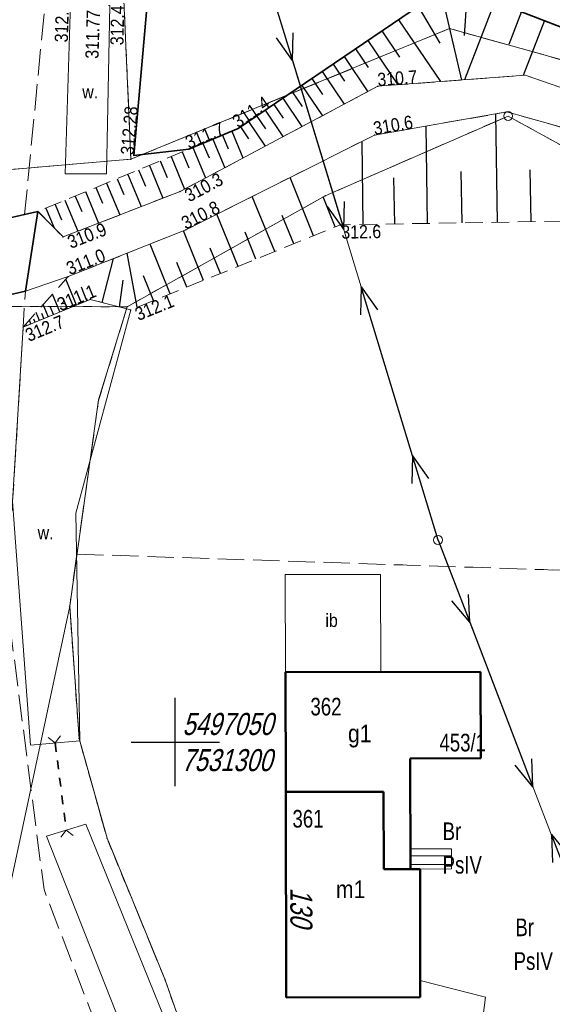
# Model space of a CAD drawing. Header units: metres. Extents: x 7523615 to 7533948, y 5492686 to 5502120.
# Tile 205 of 256: x 7531291 to 7531321, y 5497035 to 5497091. Entities that reach past the tile are written whole.
import ezdxf
from ezdxf.enums import TextEntityAlignment as Align

# ---------------------------------------------------------------- set-up
doc = ezdxf.new("R2010")
doc.units = ezdxf.units.M
for name, pattern in [('1.0_0.5', [1.5, 1, -0.5]), ('1.5_0.5', [2, 1.5, -0.5]), ('219-500', [0]), ('egkk-500', [2, 1.5, -0.5]), ('egug-500', [1, 0.5, -0.5]), ('otkz_500', [1, 0.5, -0.5]), ('suep_nn_500', [0])]:
    doc.linetypes.add(name, pattern=pattern)
doc.layers.get('0').update_dxf_attribs({"color": 2, "lineweight": 5})
doc.styles.get("Standard").update_dxf_attribs({"font": 'Working1250', "width": 0.75})
doc.linetypes.add('902-500', pattern='A,3.75,0,[1,ksztalty.shx,S=0.5,R=0,X=0,Y=0],3.75', length=7.5)

# ---------------------------------------------------------------- blocks, each defined once
blk = doc.blocks.new('203')
at = {"linetype": 'Continuous', "lineweight": 0}
h = blk.add_hatch(color=0, dxfattribs=at)
edge = h.paths.add_edge_path()
edge.add_arc((0, 0), 0.045, 0, 360)
blk = doc.blocks.new('202')
at = {"color": 0, "linetype": 'Continuous', "lineweight": 0}
blk.add_circle((0, 0), 0.25, dxfattribs=at)
blk = doc.blocks.new('PW01')
at = {"linetype": 'Continuous', "lineweight": 13}
h = blk.add_hatch(color=0, dxfattribs=at)
edge = h.paths.add_edge_path()
edge.add_arc((0, 0), 0.045, 0, 360)
blk = doc.blocks.new('US15')
at = {"color": 0, "linetype": 'Continuous', "lineweight": 13}
blk.add_circle((0, 0), 0.25, dxfattribs=at)
blk = doc.blocks.new('SUEP1')
at = {"color": 0, "linetype": 'Continuous'}
for p, q in [((0, 0), (5, 0)), ((5, 0), (3.5, 0.5)), ((5, 0), (3.5, -0.5)), ((5, 0), (15, 0)), ((15, 0), (13.5, 0.5)), ((15, 0), (13.5, -0.5))]:
    blk.add_line(p, q, dxfattribs=at)
blk = doc.blocks.new('IB05')
at = {"color": 0, "linetype": 'Continuous', "lineweight": 13}
for q in [(0.354, 0.354), (0.354, -0.354)]:
    blk.add_line((0, 0), q, dxfattribs=at)
blk = doc.blocks.new('RAMKA500K')
at = {"color": 0}
for p, q in [((100, 47.5), (100, 52.5)), ((97.5, 50), (102.5, 50))]:
    blk.add_line(p, q, dxfattribs=at)

msp = doc.modelspace()

# ---------------------------------------------------------------- linework, layer by layer
at = {"layer": '000 Inne (niezydentyfikowane)', "color": 7, "linetype": 'CONTINUOUS', "lineweight": 25, "flags": 128}
for points in [[(7531315.06, 5497092.6), (7531316.24, 5497087.55)], [(7531316.56, 5497092.62), (7531316.4, 5497090.08)], [(7531313.78, 5497091.73), (7531315.01, 5497089.64)], [(7531318.14, 5497092.01), (7531316.42, 5497087.56)], [(7531319.64, 5497091.43), (7531318.92, 5497089.56)], [(7531312.67, 5497090.97), (7531315.05, 5497087.46)], [(7531320.95, 5497090.92), (7531319.75, 5497087.81)], [(7531311.72, 5497090.34), (7531312.73, 5497088.85)], [(7531310.92, 5497089.79), (7531312.63, 5497087.28)], [(7531309.58, 5497088.88), (7531310.93, 5497086.89)], [(7531310.23, 5497089.32), (7531310.95, 5497088.27)], [(7531308.95, 5497088.45), (7531309.6, 5497087.49)], [(7531308.34, 5497088.04), (7531309.59, 5497086.19)], [(7531307.18, 5497087.25), (7531308.35, 5497085.53)], [(7531307.75, 5497087.64), (7531308.36, 5497086.74)], [(7531306.63, 5497086.88), (7531307.2, 5497086.05)], [(7531305.59, 5497086.17), (7531306.12, 5497085.39)], [(7531306.1, 5497086.52), (7531307.19, 5497084.91)], [(7531304.62, 5497085.51), (7531305.11, 5497084.79)], [(7531305.1, 5497085.84), (7531306.11, 5497084.34)], [(7531318.29, 5497079.48), (7531318.19, 5497085.63)], [(7531304.16, 5497085.2), (7531305.1, 5497083.8)], [(7531314.32, 5497079.42), (7531314.23, 5497084.94)], [(7531302.68, 5497084.43), (7531303.01, 5497083.64)], [(7531303.21, 5497084.65), (7531303.84, 5497083.13)], [(7531303.7, 5497084.89), (7531304.16, 5497084.22)], [(7531301.57, 5497083.96), (7531301.92, 5497083.13)], [(7531302.13, 5497084.2), (7531302.81, 5497082.58)], [(7531310.67, 5497079.36), (7531310.6, 5497084.07)], [(7531300.39, 5497083.47), (7531300.76, 5497082.58)], [(7531300.99, 5497083.72), (7531301.71, 5497082)], [(7531298.53, 5497082.71), (7531299.3, 5497080.85)], [(7531299.15, 5497082.96), (7531299.53, 5497082.03)], [(7531299.77, 5497083.22), (7531300.53, 5497081.37)], [(7531297.31, 5497082.2), (7531298.06, 5497080.37)], [(7531297.92, 5497082.46), (7531298.3, 5497081.53)], [(7531316.28, 5497079.45), (7531316.23, 5497082.37)], [(7531320.19, 5497079.52), (7531320.14, 5497082.45)], [(7531296.1, 5497081.71), (7531296.85, 5497079.9)], [(7531296.7, 5497081.95), (7531297.08, 5497081.05)], [(7531307.85, 5497078.72), (7531306.51, 5497082.02)], [(7531312.45, 5497079.39), (7531312.4, 5497082)], [(7531294.91, 5497081.22), (7531295.65, 5497079.43)], [(7531295.5, 5497081.46), (7531295.87, 5497080.56)], [(7531293.18, 5497080.5), (7531293.54, 5497079.63)], [(7531293.74, 5497080.74), (7531294.47, 5497078.98)], [(7531294.32, 5497080.97), (7531294.69, 5497080.09)], [(7531305.64, 5497077.82), (7531304.37, 5497080.95)], [(7531309.08, 5497079.22), (7531308.39, 5497080.92)], [(7531292.66, 5497080.29), (7531293.13, 5497079.16)], [(7531303.56, 5497076.98), (7531302.36, 5497079.94)], [(7531306.72, 5497078.26), (7531306.07, 5497079.87)], [(7531301.6, 5497076.19), (7531300.46, 5497079)], [(7531304.58, 5497077.4), (7531303.97, 5497078.92)], [(7531299.71, 5497075.42), (7531298.57, 5497078.25)], [(7531297.83, 5497074.66), (7531297.26, 5497077.73)], [(7531302.57, 5497076.58), (7531301.98, 5497078.02)], [(7531295.85, 5497074.93), (7531296.49, 5497077.42)], [(7531300.65, 5497075.8), (7531300.08, 5497077.21)], [(7531294.39, 5497074.79), (7531293.79, 5497076.25)], [(7531296.84, 5497074.67), (7531297.05, 5497076.2)], [(7531298.77, 5497075.04), (7531298.2, 5497076.45)], [(7531294.98, 5497075.03), (7531294.67, 5497075.8)], [(7531293.44, 5497074.4), (7531293.03, 5497075.4)], [(7531293.88, 5497074.58), (7531293.63, 5497075.18)], [(7531292.3, 5497073.92), (7531292.11, 5497074.37)], [(7531292.54, 5497074.02), (7531292.43, 5497074.31)], [(7531292.79, 5497074.13), (7531292.5, 5497074.81)], [(7531293.09, 5497074.25), (7531292.91, 5497074.66)], [(7531291.8, 5497073.72), (7531291.72, 5497073.93)], [(7531292.05, 5497073.82), (7531291.98, 5497073.99)], [(7531291.56, 5497073.62), (7531291.54, 5497073.66)]]:
    msp.add_lwpolyline(points, dxfattribs=at)
at = {"layer": '217-kontur klasyfikacyjny', "color": 7, "linetype": 'egkk-500', "lineweight": 18, "flags": 128}
for points in [[(7531296.76, 5497099.4), (7531297.48, 5497083.06)], [(7531297.48, 5497083.06), (7531315.57, 5497090.47)], [(7531315.57, 5497090.47), (7531324.03, 5497088.11)], [(7531318.89, 5497085.51), (7531308.5, 5497080.98)], [(7531322.2, 5497083.68), (7531318.89, 5497085.51)], [(7531308.5, 5497080.98), (7531297.27, 5497074.69)], [(7531297.27, 5497074.69), (7531295.65, 5497069.41)], [(7531295.65, 5497069.41), (7531294.42, 5497060.66)], [(7531294.42, 5497060.66), (7531294.01, 5497057.71)], [(7531294.42, 5497060.66), (7531332.94, 5497059.38)], [(7531294.01, 5497057.71), (7531294.54, 5497050.2)], [(7531294.54, 5497050.2), (7531296.13, 5497044.54)], [(7531296.13, 5497044.54), (7531299.42, 5497036.51)], [(7531299.42, 5497036.51), (7531303.23, 5497025.65)]]:
    msp.add_lwpolyline(points, dxfattribs=at)
at = {"layer": '218-kontur użytku gruntowego', "color": 7, "linetype": 'egug-500', "lineweight": 18, "flags": 128}
for points in [[(7531296.76, 5497099.4), (7531297.48, 5497083.06)], [(7531297.48, 5497083.06), (7531315.57, 5497090.47)], [(7531315.57, 5497090.47), (7531324.03, 5497088.11)], [(7531318.89, 5497085.51), (7531308.5, 5497080.98)], [(7531322.2, 5497083.68), (7531318.89, 5497085.51)], [(7531287.84, 5497082.24), (7531297.48, 5497083.06)], [(7531308.5, 5497080.98), (7531297.27, 5497074.69)], [(7531297.27, 5497074.69), (7531289.02, 5497074.72)], [(7531297.27, 5497074.69), (7531295.65, 5497069.41)], [(7531295.65, 5497069.41), (7531294.42, 5497060.66)], [(7531294.01, 5497057.71), (7531294.42, 5497060.66)], [(7531294.42, 5497060.66), (7531332.94, 5497059.38)], [(7531294.54, 5497050.2), (7531294.01, 5497057.71)], [(7531296.13, 5497044.54), (7531294.54, 5497050.2)], [(7531299.42, 5497036.51), (7531296.13, 5497044.54)], [(7531303.23, 5497025.65), (7531299.42, 5497036.51)]]:
    msp.add_lwpolyline(points, dxfattribs=at)
at = {"layer": '219-działka ewidencyjna', "color": 3, "linetype": '219-500', "lineweight": 18, "flags": 128}
for points in [[(7531296.76, 5497099.4), (7531297.48, 5497083.06)], [(7531297.48, 5497083.06), (7531315.57, 5497090.47)], [(7531315.57, 5497090.47), (7531324.03, 5497088.11)], [(7531308.5, 5497080.98), (7531318.89, 5497085.51)], [(7531318.89, 5497085.51), (7531322.2, 5497083.68)], [(7531287.84, 5497082.24), (7531297.48, 5497083.06)], [(7531297.27, 5497074.69), (7531308.5, 5497080.98)], [(7531289.02, 5497074.72), (7531297.27, 5497074.69)], [(7531295.65, 5497069.41), (7531297.27, 5497074.69)], [(7531294.01, 5497057.71), (7531295.65, 5497069.41)], [(7531287.43, 5497026.96), (7531294.01, 5497057.71)], [(7531294.01, 5497057.71), (7531294.54, 5497050.2)], [(7531294.54, 5497050.2), (7531296.13, 5497044.54)], [(7531296.13, 5497044.54), (7531299.42, 5497036.51)], [(7531299.42, 5497036.51), (7531303.23, 5497025.65)]]:
    msp.add_lwpolyline(points, dxfattribs=at)
at = {"layer": '312-budynek ewidencyjny', "color": 7, "linetype": 'CONTINUOUS', "lineweight": 50, "flags": 128}
for points in [[(7531306.25, 5497053.96), (7531317.32, 5497053.98)], [(7531306.27, 5497047.17), (7531306.25, 5497053.96)], [(7531317.32, 5497053.98), (7531317.33, 5497049.08)], [(7531317.33, 5497049.08), (7531313.33, 5497049.07)], [(7531313.33, 5497049.07), (7531313.34, 5497042.79)], [(7531306.27, 5497047.17), (7531311.82, 5497047.18)], [(7531306.29, 5497035.52), (7531306.27, 5497047.17)], [(7531311.82, 5497047.18), (7531311.84, 5497042.79)], [(7531311.84, 5497042.79), (7531313.34, 5497042.79)], [(7531313.34, 5497042.79), (7531313.89, 5497042.79)], [(7531313.89, 5497042.79), (7531313.9, 5497035.53)], [(7531313.9, 5497035.53), (7531306.29, 5497035.52)]]:
    msp.add_lwpolyline(points, dxfattribs=at)
at = {"layer": '352-schody', "color": 7, "linetype": 'CONTINUOUS', "lineweight": 18, "flags": 128}
msp.add_lwpolyline([(7531313.34, 5497042.79), (7531313.34, 5497043.94), (7531315.68, 5497043.95), (7531315.68, 5497042.8)], close=True, dxfattribs=at)
msp.add_lwpolyline([(7531313.34, 5497042.79), (7531313.34, 5497043.94), (7531315.68, 5497043.95), (7531315.68, 5497042.8)], close=True, dxfattribs=at)
for points in [[(7531315.68, 5497043.55), (7531313.34, 5497043.55)], [(7531315.68, 5497043.05), (7531313.34, 5497043.05)]]:
    msp.add_lwpolyline(points, dxfattribs=at)
at = {"layer": 'inna budowla', "color": 7, "linetype": 'CONTINUOUS', "lineweight": 18, "flags": 128}
msp.add_lwpolyline([(7531306.25, 5497053.96), (7531306.24, 5497059.5), (7531311.65, 5497059.51), (7531311.66, 5497053.97)], close=True, dxfattribs=at)
at = {"layer": 'jezdnia', "color": 7, "linetype": '1.5_0.5', "lineweight": 18, "flags": 128}
for points in [[(7531335.97, 5497170.49), (7531322.66, 5497161.06), (7531320.49, 5497159.25), (7531315.97, 5497155.47), (7531311.38, 5497151.64), (7531306.55, 5497146.53), (7531304.05, 5497142.7), (7531301.41, 5497138.34), (7531297.96, 5497131.14), (7531296.33, 5497125.46), (7531295.23, 5497119.61), (7531294.11, 5497110.28), (7531293.51, 5497102.16), (7531293.2, 5497098.06), (7531292.7, 5497092.84), (7531291.45, 5497079.93), (7531287.96, 5497079.13), (7531288.38, 5497093.23), (7531288.47, 5497096.36), (7531289.02, 5497102.86), (7531290.23, 5497115.86), (7531291.5, 5497124.44), (7531292.3, 5497128.03), (7531293.42, 5497132.02), (7531295.52, 5497136.59), (7531297.34, 5497140.14), (7531299.57, 5497143.86), (7531301.1, 5497146.17), (7531302.06, 5497147.43), (7531303.27, 5497149.27), (7531305.95, 5497152.34), (7531310.18, 5497156.42), (7531315.3, 5497160.43), (7531333.58, 5497173.95), (7531349.31, 5497185.24), (7531356.99, 5497191.27), (7531357.64, 5497191.81), (7531360.56, 5497194.58), (7531366.24, 5497200.87), (7531372.67, 5497211.12), (7531373.96, 5497214.02), (7531380.53, 5497231.21), (7531382.97, 5497235.88), (7531385.61, 5497240.22), (7531388.48, 5497244.57), (7531394.05, 5497251.71), (7531403.47, 5497261.79), (7531406.45, 5497258.59), (7531397.42, 5497248.94), (7531391.78, 5497241.66), (7531386.86, 5497233.84), (7531384.76, 5497229.82), (7531382.56, 5497224.75), (7531377.91, 5497212.15), (7531375.12, 5497206.28), (7531369.49, 5497198.06), (7531365.33, 5497193.25), (7531352.08, 5497182.08)], [(7531286.58, 5497074.46), (7531287.17, 5497078.95), (7531287.96, 5497079.13), (7531291.45, 5497079.93), (7531292.2, 5497080.1), (7531291.49, 5497075.57)], [(7531286.58, 5497074.46), (7531291.49, 5497075.57), (7531291.37, 5497073.54), (7531290.77, 5497063.65), (7531290.43, 5497058.06), (7531292.55, 5497041.63), (7531298.28, 5497026.75), (7531304.36, 5497014.48), (7531310.31, 5497002.44), (7531312.92, 5496998.1), (7531314.08, 5496995.71), (7531319.54, 5496989.61), (7531326.18, 5496983.54), (7531333.51, 5496977.27), (7531341.3, 5496970.22), (7531346.98, 5496964.35), (7531350, 5496959.44), (7531352.3, 5496953.5), (7531353.24, 5496949.16), (7531353.45, 5496941.25), (7531352.45, 5496933.43), (7531351.1, 5496925.23), (7531349.5, 5496918.14), (7531347.66, 5496908.57), (7531341.05, 5496890.93), (7531338.69, 5496885.96), (7531334.22, 5496876.59), (7531333.45, 5496875.1), (7531330.32, 5496867.73), (7531328.92, 5496863.78), (7531327.8, 5496860.4), (7531326.63, 5496855.5), (7531325.68, 5496850.09), (7531325.07, 5496843.45), (7531325, 5496839.03), (7531324.63, 5496831.54), (7531324.63, 5496824.27), (7531324.69, 5496821.37), (7531325.21, 5496813.03), (7531325.79, 5496804.87), (7531326.23, 5496801.49), (7531326.16, 5496798.75), (7531325.95, 5496795.58), (7531320.64, 5496791.72), (7531321.92, 5496798.74), (7531321.89, 5496800.13), (7531320.84, 5496811.92), (7531320.33, 5496826.16), (7531320.39, 5496831.51), (7531320.65, 5496839.81), (7531320.75, 5496844.54), (7531322.11, 5496855.12), (7531319.75, 5496856.49), (7531317.14, 5496856.97), (7531317.28, 5496859.44), (7531320.39, 5496859.69), (7531323.15, 5496860.6), (7531324.09, 5496863.56), (7531326.04, 5496868.84), (7531329.16, 5496876.46), (7531329.88, 5496877.69), (7531339.15, 5496897.18), (7531341.16, 5496902.94), (7531340.36, 5496903.04), (7531343.47, 5496911.15), (7531345.25, 5496918.97), (7531347.83, 5496933.36), (7531348.86, 5496941.75), (7531348.66, 5496949), (7531347.62, 5496953.83), (7531345.78, 5496958.3), (7531342.82, 5496962.47), (7531337.73, 5496967.62), (7531323.57, 5496980.04), (7531317.26, 5496985.3), (7531310.18, 5496994.14), (7531306.92, 5496999.84), (7531300.26, 5497012.63), (7531294.26, 5497022.99), (7531287.2, 5497042.71), (7531285.67, 5497057.43)]]:
    msp.add_lwpolyline(points, close=True, dxfattribs=at)
at = {"layer": 'most', "color": 7, "linetype": 'CONTINUOUS', "lineweight": 35, "flags": 128}
msp.add_lwpolyline([(7531287.17, 5497078.95), (7531287.96, 5497079.13), (7531291.45, 5497079.93), (7531292.2, 5497080.1), (7531291.49, 5497075.57), (7531286.58, 5497074.46)], close=True, dxfattribs=at)
at = {"layer": 'ogrodzenie trwałe', "color": 7, "linetype": '902-500', "lineweight": 35, "flags": 128}
msp.add_lwpolyline([(7531298.59, 5497094.01), (7531297.64, 5497083.28), (7531300.77, 5497083.63), (7531303.57, 5497084.8), (7531315.62, 5497092.98), (7531333.57, 5497086.05), (7531336.09, 5497085.03), (7531356.86, 5497076.96)], dxfattribs=at)
at = {"layer": 'przepust', "color": 7, "linetype": 'otkz_500', "lineweight": 35, "flags": 128}
msp.add_lwpolyline([(7531293.18, 5497049.95), (7531293.81, 5497045.01)], dxfattribs=at)
at = {"layer": 'przewód elektroenergetyczny niskiego napięcia', "color": 1, "linetype": 'suep_nn_500', "lineweight": 18, "flags": 128}
for points in [[(7531314.91, 5497061.46), (7531305.2, 5497093.44)], [(7531326.73, 5497030.75), (7531314.91, 5497061.46)]]:
    msp.add_lwpolyline(points, dxfattribs=at)
at = {"layer": 'przewód gazowy', "color": 7, "linetype": 'CONTINUOUS', "lineweight": 18, "flags": 128}
msp.add_lwpolyline([(7531312.39, 5497003.49), (7531315.32, 5497017.82), (7531317.61, 5497035.53), (7531313.9, 5497036.48)], dxfattribs=at)
at = {"layer": 'rów przydrożny (poligon)', "color": 7, "linetype": 'CONTINUOUS', "lineweight": 18, "flags": 128}
for points in [[(7531294.06, 5497091.92), (7531296.28, 5497091.78), (7531296.1, 5497082.24), (7531293.75, 5497082.24)], [(7531291.78, 5497049.83), (7531290.77, 5497063.65), (7531291.37, 5497073.54), (7531295.17, 5497075.11), (7531297.47, 5497074.51), (7531294.36, 5497062.99), (7531294.58, 5497050.07)], [(7531321.41, 5497009.84), (7531308.94, 5497012.85), (7531303, 5497018.55), (7531292.69, 5497044.67), (7531294.93, 5497045.35), (7531301.19, 5497029.89), (7531305.76, 5497020.41), (7531310.57, 5497015.49), (7531322.84, 5497011.71), (7531321.65, 5497010.05)]]:
    msp.add_lwpolyline(points, close=True, dxfattribs=at)
at = {"layer": 'skarpa nieumocniona', "color": 7, "linetype": '1.0_0.5', "lineweight": 18, "flags": 128}
for points in [[(7531366.97, 5497085.2), (7531370.05, 5497083.66), (7531368.54, 5497080.92), (7531363.79, 5497073.8), (7531359.45, 5497072.65), (7531355.47, 5497073.06), (7531345.91, 5497076.24), (7531333.36, 5497083.16), (7531319.86, 5497087.82), (7531311.5, 5497087.2), (7531300.27, 5497081.23), (7531293.63, 5497078.65), (7531292.2, 5497080.1), (7531300.77, 5497083.63), (7531303.57, 5497084.8), (7531315.62, 5497092.98), (7531333.57, 5497086.05), (7531336.09, 5497085.03), (7531356.74, 5497076.64), (7531362.7, 5497078.87), (7531365.77, 5497083.32)], [(7531366.97, 5497085.2), (7531370.05, 5497083.66), (7531368.54, 5497080.92), (7531363.79, 5497073.8), (7531359.45, 5497072.65), (7531355.47, 5497073.06), (7531345.91, 5497076.24), (7531333.36, 5497083.16), (7531319.86, 5497087.82), (7531311.5, 5497087.2), (7531300.27, 5497081.23), (7531293.63, 5497078.65), (7531292.2, 5497080.1), (7531300.77, 5497083.63), (7531303.57, 5497084.8), (7531315.62, 5497092.98), (7531333.57, 5497086.05), (7531336.09, 5497085.03), (7531356.74, 5497076.64), (7531362.7, 5497078.87), (7531365.77, 5497083.32)], [(7531291.37, 5497073.54), (7531293.92, 5497076.4), (7531300.59, 5497079.05), (7531311.31, 5497084.43), (7531318.81, 5497085.74), (7531332.83, 5497081.82), (7531344.84, 5497075.16), (7531354.58, 5497071.66), (7531359.52, 5497071.84), (7531362.13, 5497072.15), (7531363.09, 5497072.09), (7531361, 5497070.94), (7531352.36, 5497070.08), (7531347.81, 5497072.59), (7531339.24, 5497074.8), (7531335.19, 5497074.17), (7531324.14, 5497079.58), (7531309.37, 5497079.34), (7531297.47, 5497074.51), (7531295.17, 5497075.11)], [(7531291.37, 5497073.54), (7531293.92, 5497076.4), (7531300.59, 5497079.05), (7531311.31, 5497084.43), (7531318.81, 5497085.74), (7531332.83, 5497081.82), (7531344.84, 5497075.16), (7531354.58, 5497071.66), (7531359.52, 5497071.84), (7531362.13, 5497072.15), (7531363.09, 5497072.09), (7531361, 5497070.94), (7531352.36, 5497070.08), (7531347.81, 5497072.59), (7531339.24, 5497074.8), (7531335.19, 5497074.17), (7531324.14, 5497079.58), (7531309.37, 5497079.34), (7531297.47, 5497074.51), (7531295.17, 5497075.11)]]:
    msp.add_lwpolyline(points, close=True, dxfattribs=at)
at = {"layer": 'woda płynąca', "color": 7, "linetype": 'CONTINUOUS', "lineweight": 18, "flags": 128}
msp.add_lwpolyline([(7531335.45, 5497028.12), (7531347.79, 5497048), (7531363.09, 5497072.09), (7531362.13, 5497072.15), (7531359.52, 5497071.84), (7531354.58, 5497071.66), (7531344.84, 5497075.16), (7531332.83, 5497081.82), (7531318.81, 5497085.74), (7531311.31, 5497084.43), (7531300.59, 5497079.05), (7531293.92, 5497076.4), (7531291.49, 5497075.57), (7531292.2, 5497080.1), (7531293.63, 5497078.65), (7531300.27, 5497081.23), (7531311.5, 5497087.2), (7531319.86, 5497087.82), (7531333.36, 5497083.16), (7531345.91, 5497076.24), (7531355.47, 5497073.06), (7531359.45, 5497072.65), (7531363.79, 5497073.8), (7531368.54, 5497080.92)], dxfattribs=at)

# ---------------------------------------------------------------- block references
at = {"layer": '202-punkt graniczny', "color": 7, "linetype": 'CONTINUOUS', "lineweight": 18}
msp.add_blockref('202', (7531318.89, 5497085.51), dxfattribs=at)
at = {"layer": '203-punkt graniczny', "color": 3, "linetype": 'CONTINUOUS', "lineweight": 18}
for p in [(7531315.57, 5497090.47), (7531297.48, 5497083.06), (7531308.5, 5497080.98), (7531297.27, 5497074.69), (7531295.65, 5497069.41), (7531294.01, 5497057.71), (7531294.54, 5497050.2), (7531296.13, 5497044.54), (7531299.42, 5497036.51)]:
    msp.add_blockref('203', p, dxfattribs=at)
at = {"layer": 'pikieta naturalna', "color": 7, "linetype": 'CONTINUOUS', "lineweight": 13}
for p in [(7531311.5, 5497087.2), (7531303.57, 5497084.8), (7531311.31, 5497084.43), (7531300.77, 5497083.63), (7531300.27, 5497081.23), (7531309.37, 5497079.34), (7531300.59, 5497079.05), (7531293.63, 5497078.65), (7531293.92, 5497076.4), (7531295.17, 5497075.11), (7531297.47, 5497074.51), (7531291.37, 5497073.54)]:
    msp.add_blockref('PW01', p, dxfattribs=at)
at = {"layer": 'pikieta sztuczna', "color": 7, "linetype": 'CONTINUOUS', "lineweight": 13}
msp.add_blockref('PW01', (7531297.64, 5497083.28), dxfattribs=at)
at = {"layer": 'przepust', "color": 7, "linetype": 'CONTINUOUS', "lineweight": 35}
for p, rotation in [((7531293.18, 5497049.95), 457.268), ((7531293.81, 5497045.01), 277.268)]:
    msp.add_blockref('IB05', p, dxfattribs=dict(at, rotation=rotation))
at = {"layer": 'przewód elektroenergetyczny niskiego napięcia', "color": 1, "linetype": 'CONTINUOUS', "lineweight": 18}
for p, rotation in [((7531305.2, 5497093.44), 286.89), ((7531314.91, 5497061.46), 106.89), ((7531314.91, 5497061.46), 291.051), ((7531326.73, 5497030.75), 111.051)]:
    msp.add_blockref('SUEP1', p, dxfattribs=dict(at, rotation=rotation))
at = {"layer": 'słup przewodów napowietrznych', "color": 7, "linetype": 'CONTINUOUS', "lineweight": 18}
msp.add_blockref('US15', (7531314.91, 5497061.46), dxfattribs=at)
at = {"layer": 'Wstawianie ramki sekcyjnej z opisem', "color": 7, "linetype": 'CONTINUOUS', "lineweight": 13}
msp.add_blockref('RAMKA500K', (7531200, 5497000), dxfattribs=at)

# ---------------------------------------------------------------- texts
at = {"layer": '209-oznaczenie konturu klasyfikacyjnego', "color": 7, "linetype": 'CONTINUOUS', "lineweight": 18, "width": 0.79}
for p in [(7531315.17, 5497043.54), (7531319.2, 5497038.08)]:
    msp.add_text('PsIV', height=1, dxfattribs=at).set_placement(p, align=Align.TOP_LEFT)
at = {"layer": '210-oznaczenie konturu użytku gruntowego', "color": 7, "linetype": 'CONTINUOUS', "lineweight": 18, "width": 0.79}
for p in [(7531315.17, 5497044.44), (7531319.3, 5497038.99)]:
    msp.add_text('Br', height=1, dxfattribs=at).set_placement(p)
at = {"layer": '211-numer działki ewidencyjnej', "color": 3, "linetype": 'CONTINUOUS', "lineweight": 18, "width": 0.79}
msp.add_text('453/1', height=1, dxfattribs=at).set_placement((7531314.99, 5497049.47))
at = {"layer": '238-Punkt adresowy budynku', "color": 7, "linetype": 'CONTINUOUS', "lineweight": 25, "oblique": 15, "width": 0.79}
msp.add_text('130', height=1.25, rotation=-89.897, dxfattribs=at).set_placement((7531306.53, 5497040.64), align=Align.CENTER)
at = {"layer": '312-oznaczenie budynku ewidencyjnego', "color": 7, "linetype": 'CONTINUOUS', "lineweight": 18, "width": 0.79}
for s, p in [('362', (7531307.67, 5497051.51)), ('361', (7531306.65, 5497045.15))]:
    msp.add_text(s, height=1, dxfattribs=at).set_placement(p)
at = {"layer": '312-oznaczenie budynku ewidencyjnego-Atr117', "color": 7, "width": 0.9}
for s, p in [('g1', (7531310.47, 5497050.49)), ('m1', (7531309.95, 5497041.65))]:
    msp.add_text(s, height=1, dxfattribs=at).set_placement(p, align=Align.MIDDLE_CENTER)
at = {"layer": '996-Tekst dodatkowy mały', "color": 7, "linetype": 'CONTINUOUS', "lineweight": 18, "oblique": 15, "width": 0.79}
for s, p in [('5497050', (7531300.4, 5497050.4)), ('7531300', (7531300.35, 5497048.35))]:
    msp.add_text(s, height=1.25, dxfattribs=at).set_placement(p)
at = {"layer": 'inna budowla-Atr17', "color": 7, "width": 0.9}
msp.add_text('ib', height=0.75, dxfattribs=at).set_placement((7531308.52, 5497056.53))
at = {"layer": 'pikieta naturalna-Atr2', "color": 7, "width": 0.9}
for s, rotation, p in [('312.4', 88.166, (7531293.9, 5497089.68)), ('312.4', 88.919, (7531297.06, 5497089.52)), ('310.7', 4.241, (7531311.5, 5497087.2)), ('311.4', 34.17, (7531303.57, 5497084.8)), ('310.6', 9.908, (7531311.31, 5497084.43)), ('311.7', 22.678, (7531300.77, 5497083.63)), ('310.3', 27.995, (7531300.79, 5497080.61)), ('310.8', 26.65, (7531300.59, 5497079.05)), ('310.9', 21.234, (7531294.07, 5497077.97)), ('312.6', 0.93, (7531309.43, 5497078.55)), ('311.0', 21.668, (7531294.01, 5497076.48)), ('311.1', 22.448, (7531293.49, 5497074.43)), ('312.1', 22.091, (7531297.91, 5497073.88)), ('312.7', 22.448, (7531291.69, 5497072.69))]:
    msp.add_text(s, height=0.75, rotation=rotation, dxfattribs=at).set_placement(p)
at = {"layer": 'pikieta sztuczna-Atr2', "color": 7, "width": 0.9}
for s, rotation, p in [('311.77', 88.166, (7531295.64, 5497088.75)), ('312.28', 84.94, (7531297.64, 5497083.28))]:
    msp.add_text(s, height=0.75, rotation=rotation, dxfattribs=at).set_placement(p)
at = {"layer": 'rów przydrożny (poligon)-Atr17', "color": 7, "width": 0.9}
for p in [(7531294.72, 5497086.51), (7531292.19, 5497061.5)]:
    msp.add_text('w.', height=0.75, dxfattribs=at).set_placement(p)

doc.saveas('drawing.dxf')
